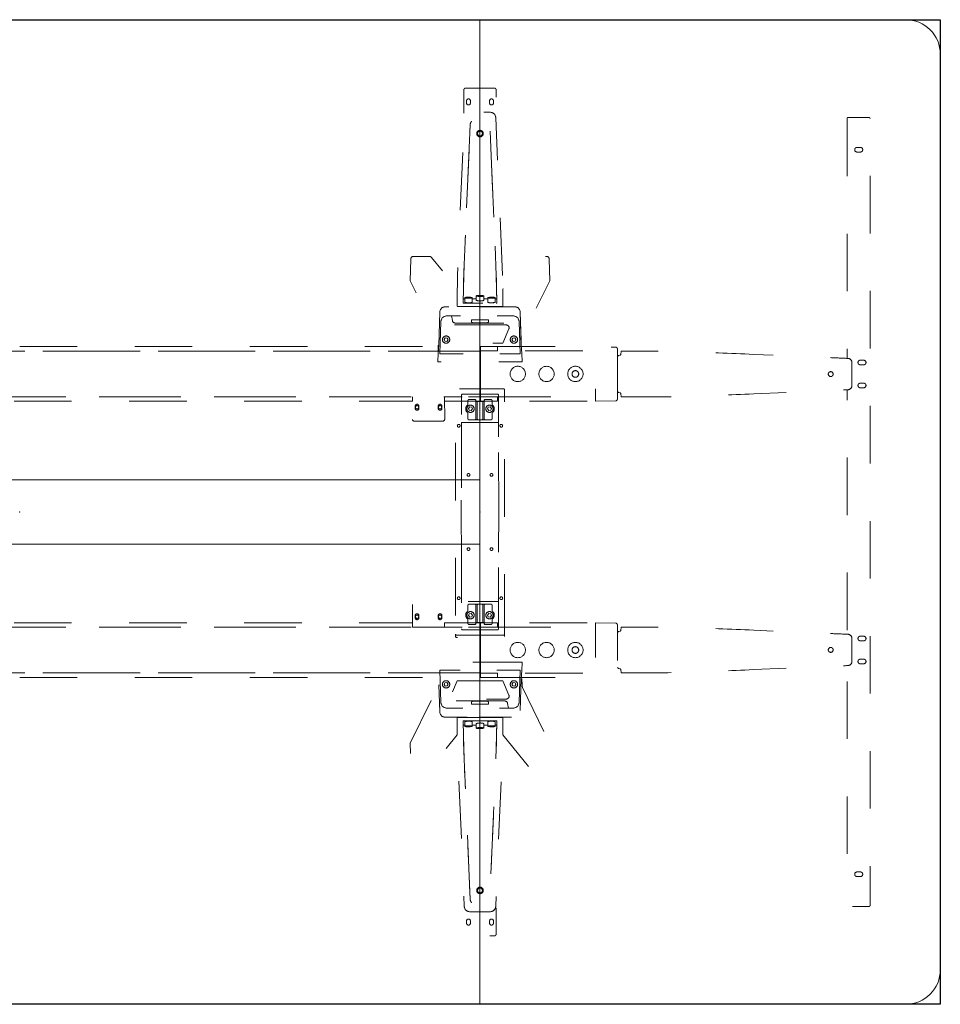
# Model space of a CAD drawing. Header units: metres. Extents: x -0.8 to 5.6, y -0.86 to 0.86.
# Tile 4 of 4: x 4 to 5.6, y -0.86 to 0.86. Entities that reach past the tile are written whole.
import ezdxf

# ---------------------------------------------------------------- set-up
doc = ezdxf.new("R2010")
doc.units = ezdxf.units.M
doc.header["$MEASUREMENT"] = 0
doc.linetypes.add('VW-01 Short Dashed', pattern=[0.166624, 0.083312, -0.083312])
doc.layers.add('72_VITRA_INSERT', color=7, linetype='Continuous')
doc.layers.add('72_VITRA_JOYN2_D2_OFML_DEFAULT', color=7, linetype='Continuous')
doc.layers.add('72_VITRA_JOYN2_D2_VITRA', color=7, linetype='Continuous', lineweight=5)
doc.layers.add('72_VITRA_JOYN2_D2_VITRA_UNDER', color=252, linetype='VW-01 Short Dashed', lineweight=5)
doc.layers.add('D2SNAP', color=1, linetype='Continuous', lineweight=18, true_color=0xff0000)

# ---------------------------------------------------------------- blocks, each defined once
blk = doc.blocks.new('72vitra_joyn225DD3A1B2FB014F448426AF863CE26187')
at = {"layer": '72_VITRA_JOYN2_D2_OFML_DEFAULT'}
blk.add_lwpolyline([(-0.8, 0.856), (5.6, 0.856), (5.6, -0.856), (-0.8, -0.856), (-0.8, 0.856)], dxfattribs=at)
blk = doc.blocks.new('72_VITRA_JOYN2_D2_JOYN_2_PLATFORM_ADDITIONAL_TABLE_80_TABLETOP')
at = {"color": 7, "linetype": 'Continuous', "lineweight": 5, "transparency": 33554687, "flags": 128}
blk.add_lwpolyline([(0, -0.856), (0.74, -0.856, 0.414214), (0.8, -0.796), (0.8, 0.796, 0.414214), (0.74, 0.856), (0, 0.856)], format="xyb", close=True, dxfattribs=at)
at = {"layer": 'D2SNAP', "color": 1, "linetype": 'Continuous', "lineweight": 5, "true_color": 0xff0000, "transparency": 33554687}
blk.add_point((0, 0), dxfattribs=at)
blk = doc.blocks.new('72_VITRA_JOYN2_D2_JOYN_2_PLATFORM_ADDITIONAL_TABLE_80_BEAM')
at = {"layer": '72_VITRA_JOYN2_D2_VITRA_UNDER', "flags": 128}
for points in [[(0.6379, 0.6839), (0.6379, 0.2671, 0.000157), (0.6391, 0.2671, -0.306176), (0.6464, 0.2616), (0.6464, 0.218, -0.306176), (0.6391, 0.2125, 0.000157), (0.6379, 0.2125), (0.6379, -0.2125, 0.000157), (0.6391, -0.2125, -0.306176), (0.6464, -0.218), (0.6464, -0.2616, -0.306176), (0.6391, -0.2671, 0.000157), (0.6379, -0.2671), (0.6379, -0.6839, 0.414214), (0.6399, -0.6859), (0.676, -0.6859, 0.414214), (0.678, -0.6839), (0.678, 0.6839, 0.414214), (0.676, 0.6859), (0.6399, 0.6859, 0.414214)], [(0.6552, 0.6339, 1.000134), (0.6552, 0.6259), (0.6612, 0.6259, 1.000134), (0.6612, 0.6339)], [(0.6609, 0.2639, 1.000134), (0.6609, 0.2559), (0.6669, 0.2559, 1.000134), (0.6669, 0.2639)], [(0.6609, 0.224, 1.000134), (0.6609, 0.216), (0.6669, 0.216, 1.000134), (0.6669, 0.224)], [(0.6609, -0.216, 1.000134), (0.6609, -0.224), (0.6669, -0.224, 1.000134), (0.6669, -0.216)], [(0.6609, -0.2559, 1.000134), (0.6609, -0.2639), (0.6669, -0.2639, 1.000134), (0.6669, -0.2559)], [(0.6552, -0.6259, 1.000134), (0.6552, -0.6339), (0.6612, -0.6339, 1.000134), (0.6612, -0.6259)]]:
    blk.add_lwpolyline(points, format="xyb", close=True, dxfattribs=at)
at = {"layer": 'D2SNAP', "linetype": 'Continuous', "lineweight": 5}
blk.add_point((0, 0), dxfattribs=at)
blk = doc.blocks.new('72_VITRA_JOYN2_D2_JOYN_2_PLATFORM_ADDITIONAL_TABLE_80_STABILIZER')
at = {"layer": '72_VITRA_JOYN2_D2_VITRA_UNDER', "flags": 128}
for points in [[(0.0008, 0.28), (0.0306, 0.28), (0.0306, 0.2875), (0.0008, 0.2875)], [(0.0306, 0.2875), (0.2008, 0.2875), (0.2008, 0.28), (0.0306, 0.28)], [(0.0008, 0.1925), (0.0306, 0.1925), (0.0306, 0.2), (0.0008, 0.2)], [(0.0306, 0.1925), (0.0306, 0.2), (0.2008, 0.2), (0.2008, 0.1925)], [(0.0008, -0.1925), (0.0306, -0.1925), (0.0306, -0.2), (0.0008, -0.2)], [(0.0306, -0.1925), (0.0306, -0.2), (0.2008, -0.2), (0.2008, -0.1925)], [(0.0008, -0.28), (0.0306, -0.28), (0.0306, -0.2875), (0.0008, -0.2875)], [(0.0306, -0.2875), (0.2008, -0.2875), (0.2008, -0.28), (0.0306, -0.28)]]:
    blk.add_lwpolyline(points, close=True, dxfattribs=at)
for points in [[(0.2388, 0.1964), (0.2388, 0.2836, 0.406518), (0.2358, 0.2866), (0.2008, 0.2875), (0.2008, 0.1925), (0.2358, 0.1934, 0.406518)], [(0.079, 0.24, 1), (0.0523, 0.24, 1)], [(0.129, 0.24, 1), (0.1024, 0.24, 1)], [(0.129, 0.24, 1), (0.1024, 0.24, 1)], [(0.1791, 0.24, 1), (0.1524, 0.24, 1)], [(0.1791, 0.24, 1), (0.1524, 0.24, 1)], [(0.1716, 0.24, 1), (0.1599, 0.24, 1)], [(0.6053, 0.2398, 1), (0.6138, 0.2398, 1), (0.6053, 0.2398)], [(0.2388, -0.1964, 0.406518), (0.2358, -0.1934), (0.2008, -0.1925), (0.2008, -0.2875), (0.2358, -0.2866, 0.406518), (0.2388, -0.2836), (0.2388, -0.1964)], [(0.079, -0.24, 1), (0.0523, -0.24, 1), (0.079, -0.24)], [(0.129, -0.24, 1), (0.1024, -0.24, 1), (0.129, -0.24)], [(0.129, -0.24, 1), (0.1024, -0.24, 1), (0.129, -0.24)], [(0.1791, -0.24, 1), (0.1524, -0.24, 1), (0.1791, -0.24)], [(0.1791, -0.24, 1), (0.1524, -0.24, 1), (0.1791, -0.24)], [(0.1716, -0.24, 1), (0.1599, -0.24, 1), (0.1716, -0.24)], [(0.6053, -0.2398, 1), (0.6138, -0.2398, 1)]]:
    blk.add_lwpolyline(points, format="xyb", close=True, dxfattribs=at)
for points in [[(0.2388, 0.2094), (0.2408, 0.2075), (0.2438, 0.207), (0.2448, 0.206), (0.2453, 0.2, 0.003549), (0.3533, 0.2005, 0.001921), (0.4757, 0.2055), (0.6092, 0.2113, -0.004138), (0.6391, 0.2125, 0.306176), (0.6464, 0.218), (0.6464, 0.2616, 0.306176), (0.6391, 0.2671, -0.004138), (0.6092, 0.2684), (0.4757, 0.2741, 0.001921), (0.3533, 0.2791, 0.003549), (0.2453, 0.2796), (0.2448, 0.2736), (0.2438, 0.2726), (0.2408, 0.2721), (0.2388, 0.2702)], [(0.2388, -0.2702), (0.2408, -0.2721), (0.2438, -0.2726), (0.2448, -0.2736), (0.2453, -0.2796, 0.003549), (0.3533, -0.2791, 0.001921), (0.4757, -0.2741), (0.6092, -0.2684, -0.004138), (0.6391, -0.2671, 0.306176), (0.6464, -0.2616), (0.6464, -0.218, 0.306176), (0.6391, -0.2125, -0.004138), (0.6092, -0.2113), (0.4757, -0.2055, 0.001921), (0.3533, -0.2005, 0.003549), (0.2453, -0.2), (0.2448, -0.206), (0.2438, -0.207), (0.2408, -0.2075), (0.2388, -0.2094)]]:
    blk.add_lwpolyline(points, format="xyb", dxfattribs=at)
at = {"layer": 'D2SNAP', "linetype": 'Continuous', "lineweight": 5}
blk.add_point((0, 0), dxfattribs=at)
blk = doc.blocks.new('72vitra_joyn22BA9E027D3FE44D34B43BA8460AFEF896')
for name in ['72_VITRA_JOYN2_D2_JOYN_2_PLATFORM_ADDITIONAL_TABLE_80_TABLETOP', '72_VITRA_JOYN2_D2_JOYN_2_PLATFORM_ADDITIONAL_TABLE_80_BEAM', '72_VITRA_JOYN2_D2_JOYN_2_PLATFORM_ADDITIONAL_TABLE_80_STABILIZER']:
    blk.add_blockref(name, (0, 0))
blk = doc.blocks.new('EDWG4FE03252DD554A35BBC3B308A40F341D')
at = {"color": 7}
blk.add_blockref('72vitra_joyn22BA9E027D3FE44D34B43BA8460AFEF896', (0, 0), dxfattribs=at)
blk = doc.blocks.new('72_VITRA_JOYN2_D2_JOYN_2_PLATFORM_DOUBLE_LEG')
at = {"layer": '72_VITRA_JOYN2_D2_VITRA_UNDER', "flags": 128}
for points in [[(-0.0845, 0.4427, 0.224941), (-0.0883, 0.4445), (-0.1154, 0.4445, 0.408251), (-0.1204, 0.4396), (-0.1212, 0.4022), (-0.074, 0.3051, -0.109349), (-0.073, 0.3009), (-0.0727, 0.2791), (-0.0718, 0.2903), (-0.07, 0.3473, -0.404982), (-0.06, 0.357), (-0.0327, 0.357), (-0.0327, 0.3575), (-0.0389, 0.3575, -0.414214), (-0.0399, 0.3585), (-0.0399, 0.3681), (-0.0395, 0.3877)], [(0.0399, 0.3585, -0.414214), (0.0389, 0.3575), (0.0327, 0.3575), (0.0327, 0.357), (0.06, 0.357, -0.404982), (0.07, 0.3473), (0.0718, 0.2903), (0.0727, 0.2791), (0.073, 0.3009, -0.109349), (0.074, 0.3051), (0.1212, 0.4022), (0.1204, 0.4396, 0.408251), (0.1154, 0.4445), (0.0883, 0.4445, 0.224941), (0.0845, 0.4427), (0.0395, 0.3877), (0.0399, 0.3681), (0.0399, 0.3585)], [(0.0718, 0.2903), (0.07, 0.3473, 0.404982), (0.06, 0.357), (-0.06, 0.357, 0.404982), (-0.07, 0.3473), (-0.0718, 0.2903), (-0.0729, 0.2755), (-0.0734, 0.2619, 0.423981), (-0.0724, 0.2609), (0.0724, 0.2609, 0.423981), (0.0734, 0.2619), (0.0729, 0.2755)], [(-0.043, 0.3286, -0.362555), (-0.048, 0.3327), (-0.0495, 0.3409), (-0.0579, 0.3409, 0.403272), (-0.0679, 0.3313), (-0.07, 0.275), (0.07, 0.275), (0.0679, 0.3313, 0.403272), (0.0579, 0.3409), (0.0495, 0.3409), (0.048, 0.3327, -0.362555), (0.043, 0.3286)], [(0.07, 0.275), (0.0679, 0.3313, 0.403272), (0.0579, 0.3409), (-0.0579, 0.3409, 0.403272), (-0.0679, 0.3313), (-0.07, 0.275)], [(-0.0495, 0.3409), (-0.048, 0.3327, 0.362555), (-0.043, 0.3286), (0.043, 0.3286, 0.362555), (0.048, 0.3327), (0.0495, 0.3409)], [(-0.015, 0.3341), (-0.015, 0.3319, 0.414214), (-0.012, 0.3289), (0.012, 0.3289, 0.414214), (0.015, 0.3319), (0.015, 0.3341)], [(0.015, 0.3319), (0.015, 0.3341), (-0.015, 0.3341), (-0.015, 0.3319, 0.414214), (-0.012, 0.3289), (0.012, 0.3289, 0.414214)], [(0.0502, 0.3182, 0.537749), (0.0456, 0.3252), (-0.0456, 0.3252, 0.537749), (-0.0502, 0.3182), (-0.0396, 0.2933), (0.0396, 0.2933), (0.0502, 0.3182)], [(0.0502, 0.3182, 0.537749), (0.0456, 0.3252), (-0.0456, 0.3252, 0.537749), (-0.0502, 0.3182), (-0.0396, 0.2933), (0.0396, 0.2933)], [(-0.0653, 0.2997, 1), (-0.0526, 0.2997, 1)], [(-0.0653, 0.2997, 1), (-0.0526, 0.2997, 1)], [(0.0526, 0.2997, 1), (0.0653, 0.2997, 1)], [(0.0653, 0.2997, 1), (0.0526, 0.2997, 1), (0.0653, 0.2997)], [(0.0729, -0.2755), (0.0734, -0.2619, 0.423981), (0.0724, -0.2609), (-0.0724, -0.2609, 0.423981), (-0.0734, -0.2619), (-0.0729, -0.2755), (-0.0718, -0.2903), (-0.07, -0.3473, 0.404982), (-0.06, -0.357), (0.06, -0.357, 0.404982), (0.07, -0.3473), (0.0718, -0.2903)], [(-0.0395, -0.3877), (-0.0399, -0.3681), (-0.0399, -0.3585, -0.414214), (-0.0389, -0.3575), (-0.0327, -0.3575), (-0.0327, -0.357), (-0.06, -0.357, -0.404982), (-0.07, -0.3473), (-0.0718, -0.2903), (-0.0727, -0.2791), (-0.073, -0.3009, -0.109349), (-0.074, -0.3051), (-0.1212, -0.4022), (-0.1204, -0.4396, 0.408251), (-0.1154, -0.4445), (-0.0883, -0.4445, 0.224941), (-0.0845, -0.4427)], [(0.043, -0.3286, -0.362555), (0.048, -0.3327), (0.0495, -0.3409), (0.0579, -0.3409, 0.403272), (0.0679, -0.3313), (0.07, -0.275), (-0.07, -0.275), (-0.0679, -0.3313, 0.403272), (-0.0579, -0.3409), (-0.0495, -0.3409), (-0.048, -0.3327, -0.362555), (-0.043, -0.3286)], [(-0.07, -0.275), (-0.0679, -0.3313, 0.403272), (-0.0579, -0.3409), (0.0579, -0.3409, 0.403272), (0.0679, -0.3313), (0.07, -0.275)], [(0.0399, -0.3585), (0.0399, -0.3681), (0.0395, -0.3877), (0.0845, -0.4427, 0.224941), (0.0883, -0.4445), (0.1154, -0.4445, 0.408251), (0.1204, -0.4396), (0.1212, -0.4022), (0.074, -0.3051, -0.109349), (0.073, -0.3009), (0.0727, -0.2791), (0.0718, -0.2903), (0.07, -0.3473, -0.404982), (0.06, -0.357), (0.0327, -0.357), (0.0327, -0.3575), (0.0389, -0.3575, -0.414214)], [(-0.0653, -0.2997, 1), (-0.0526, -0.2997, 1), (-0.0653, -0.2997)], [(-0.0653, -0.2997, 1), (-0.0526, -0.2997, 1), (-0.0653, -0.2997)], [(0.0502, -0.3182), (0.0396, -0.2933), (-0.0396, -0.2933), (-0.0502, -0.3182, 0.537749), (-0.0456, -0.3252), (0.0456, -0.3252, 0.537749)], [(0.0396, -0.2933), (-0.0396, -0.2933), (-0.0502, -0.3182, 0.537749), (-0.0456, -0.3252), (0.0456, -0.3252, 0.537749), (0.0502, -0.3182)], [(0.0526, -0.2997, 1), (0.0653, -0.2997, 1), (0.0526, -0.2997)], [(0.0653, -0.2997, 1), (0.0526, -0.2997, 1)], [(0.0495, -0.3409), (0.048, -0.3327, 0.362555), (0.043, -0.3286), (-0.043, -0.3286, 0.362555), (-0.048, -0.3327), (-0.0495, -0.3409)], [(0.015, -0.3341), (0.015, -0.3319, 0.414214), (0.012, -0.3289), (-0.012, -0.3289, 0.414214), (-0.015, -0.3319), (-0.015, -0.3341)], [(0.015, -0.3319, 0.414214), (0.012, -0.3289), (-0.012, -0.3289, 0.414214), (-0.015, -0.3319), (-0.015, -0.3341), (0.015, -0.3341), (0.015, -0.3319)]]:
    blk.add_lwpolyline(points, format="xyb", close=True, dxfattribs=at)
for points in [[(-0.0658, 0.3369), (-0.0658, 0.3369)], [(-0.0649, 0.3381), (-0.0649, 0.3381)], [(0.0649, 0.3381), (0.0649, 0.3381)], [(0.0658, 0.3369), (0.0658, 0.3369)], [(-0.0658, -0.3369), (-0.0658, -0.3369)], [(-0.0649, -0.3381), (-0.0649, -0.3381)], [(0.0649, -0.3381), (0.0649, -0.3381)], [(0.0658, -0.3369), (0.0658, -0.3369)]]:
    blk.add_lwpolyline(points, dxfattribs=at)
for points in [[(-0.0611, 0.2969), (-0.0624, 0.3001), (-0.0603, 0.3028), (-0.0569, 0.3024), (-0.0556, 0.2992), (-0.0577, 0.2965)], [(-0.0611, 0.2969), (-0.0577, 0.2965), (-0.0556, 0.2992), (-0.0569, 0.3024), (-0.0603, 0.3028), (-0.0624, 0.3001)], [(0.0611, 0.2969), (0.0624, 0.3001), (0.0603, 0.3028), (0.0569, 0.3024), (0.0556, 0.2992), (0.0577, 0.2965)], [(0.0624, 0.3001), (0.0603, 0.3028), (0.0569, 0.3024), (0.0556, 0.2992), (0.0577, 0.2965), (0.0611, 0.2969)], [(-0.0611, -0.2969), (-0.0624, -0.3001), (-0.0603, -0.3028), (-0.0569, -0.3024), (-0.0556, -0.2992), (-0.0577, -0.2965)], [(-0.0624, -0.3001), (-0.0603, -0.3028), (-0.0569, -0.3024), (-0.0556, -0.2992), (-0.0577, -0.2965), (-0.0611, -0.2969)], [(0.0611, -0.2969), (0.0624, -0.3001), (0.0603, -0.3028), (0.0569, -0.3024), (0.0556, -0.2992), (0.0577, -0.2965)], [(0.0611, -0.2969), (0.0577, -0.2965), (0.0556, -0.2992), (0.0569, -0.3024), (0.0603, -0.3028), (0.0624, -0.3001)]]:
    blk.add_lwpolyline(points, close=True, dxfattribs=at)
at = {"layer": 'D2SNAP', "linetype": 'Continuous', "lineweight": 5}
blk.add_point((0, 0), dxfattribs=at)
blk = doc.blocks.new('72_VITRA_JOYN2_D2_JOYN_2_PLATFORM_DOUBLE_LEG_BEAM_CONNECTOR')
at = {"layer": '72_VITRA_JOYN2_D2_VITRA_UNDER', "flags": 128}
for points in [[(0.0426, -0.2082), (0.0426, 0.2082, 0.00597), (0.0426, 0.2123, 0.405893), (0.0406, 0.2142), (-0.0406, 0.2142, 0.405893), (-0.0426, 0.2123, 0.00597), (-0.0426, 0.2082), (-0.0426, -0.2082, 0.00597), (-0.0426, -0.2123, 0.405893), (-0.0406, -0.2142), (0.0406, -0.2142, 0.405893), (0.0426, -0.2123, 0.00597)], [(-0.0322, -0.2029, 0.413022), (-0.0302, -0.2049), (0.0302, -0.2049, 0.413022), (0.0322, -0.2029), (0.0325, 0), (0.0322, 0.2029, 0.413022), (0.0302, 0.2049), (-0.0302, 0.2049, 0.413022), (-0.0322, 0.2029), (-0.0325, 0)], [(0.0322, 0.2029, 0.413022), (0.0302, 0.2049), (-0.0302, 0.2049, 0.413022), (-0.0322, 0.2029), (-0.0323, 0.1557), (0.0323, 0.1557), (0.0322, 0.2029)], [(0.019, 0.1601, 0.41432), (0.021, 0.1621), (0.021, 0.1713, -0.227234), (0.0218, 0.1729, 0.479212), (0.0218, 0.1858, -0.227234), (0.021, 0.1873), (0.021, 0.1937, 0.414214), (0.019, 0.1957), (0.0092, 0.1957, 0.414214), (0.0072, 0.1937), (0.0072, 0.1919), (-0.0072, 0.1919), (-0.0072, 0.1937, 0.414214), (-0.0092, 0.1957), (-0.019, 0.1957, 0.414214), (-0.021, 0.1937), (-0.021, 0.1873, -0.227234), (-0.0218, 0.1858, 0.479212), (-0.0218, 0.1729, -0.227234), (-0.021, 0.1713), (-0.021, 0.1621, 0.41432), (-0.019, 0.1601), (0, 0.1601)], [(-0.0072, 0.1937, 0.414214), (-0.0092, 0.1957), (-0.019, 0.1957, 0.414214), (-0.021, 0.1937), (-0.021, 0.1873, -0.227234), (-0.0218, 0.1858, 0.479212), (-0.0218, 0.1729, -0.227234), (-0.021, 0.1713), (-0.021, 0.1621, 0.41432), (-0.019, 0.1601), (-0.0092, 0.1601, 0.414107), (-0.0072, 0.1621), (-0.0072, 0.1937)], [(-0.0048, 0.1919), (-0.0072, 0.1919), (-0.0072, 0.1621, -0.414107), (-0.0092, 0.1601), (-0.0028, 0.1601, -0.41432), (-0.0048, 0.1621)], [(-0.0048, 0.1919), (-0.0048, 0.1621, 0.41432), (-0.0028, 0.1601), (0, 0.1601), (0.0028, 0.1601, 0.41432), (0.0048, 0.1621), (0.0048, 0.1919)], [(0.0072, 0.1919), (0.0048, 0.1919), (0.0048, 0.1621, -0.41432), (0.0028, 0.1601), (0.0092, 0.1601, -0.414107), (0.0072, 0.1621)], [(0.019, 0.1601, 0.41432), (0.021, 0.1621), (0.021, 0.1713, -0.227234), (0.0218, 0.1729, 0.479212), (0.0218, 0.1858, -0.227234), (0.021, 0.1873), (0.021, 0.1937, 0.414214), (0.019, 0.1957), (0.0092, 0.1957, 0.414214), (0.0072, 0.1937), (0.0072, 0.1621, 0.414107), (0.0092, 0.1601), (0.019, 0.1601)], [(-0.0228, 0.1795, 1), (-0.0101, 0.1795, 1)], [(-0.0228, 0.1795, 1), (-0.0101, 0.1795, 1)], [(0.0101, 0.1795, 1), (0.0228, 0.1795, 1)], [(0.0101, 0.1795, 1), (0.0228, 0.1795, 1)], [(-0.0394, 0.15, 1), (-0.0346, 0.15, 1), (-0.0394, 0.15)], [(0.0346, 0.15, 1), (0.0394, 0.15, 1), (0.0346, 0.15)], [(-0.0224, 0.0645, 1), (-0.0176, 0.0645, 1), (-0.0224, 0.0645)], [(0.0176, 0.0645, 1), (0.0224, 0.0645, 1), (0.0176, 0.0645)], [(-0.0224, -0.0645, 1), (-0.0176, -0.0645, 1), (-0.0224, -0.0645)], [(0.0176, -0.0645, 1), (0.0224, -0.0645, 1), (0.0176, -0.0645)], [(-0.0394, -0.15, 1), (-0.0346, -0.15, 1), (-0.0394, -0.15)], [(0.0346, -0.15, 1), (0.0394, -0.15, 1), (0.0346, -0.15)], [(0.0322, -0.2029), (0.0323, -0.1557), (-0.0323, -0.1557), (-0.0322, -0.2029, 0.413022), (-0.0302, -0.2049), (0.0302, -0.2049, 0.413022)], [(0, -0.1601), (-0.019, -0.1601, 0.41432), (-0.021, -0.1621), (-0.021, -0.1713, -0.227234), (-0.0218, -0.1729, 0.479212), (-0.0218, -0.1858, -0.227234), (-0.021, -0.1873), (-0.021, -0.1937, 0.414214), (-0.019, -0.1957), (-0.0092, -0.1957, 0.414214), (-0.0072, -0.1937), (-0.0072, -0.1919), (0.0072, -0.1919), (0.0072, -0.1937, 0.414214), (0.0092, -0.1957), (0.019, -0.1957, 0.414214), (0.021, -0.1937), (0.021, -0.1873, -0.227234), (0.0218, -0.1858, 0.479212), (0.0218, -0.1729, -0.227234), (0.021, -0.1713), (0.021, -0.1621, 0.41432), (0.019, -0.1601)], [(-0.0072, -0.1937), (-0.0072, -0.1621, 0.414107), (-0.0092, -0.1601), (-0.019, -0.1601, 0.41432), (-0.021, -0.1621), (-0.021, -0.1713, -0.227234), (-0.0218, -0.1729, 0.479212), (-0.0218, -0.1858, -0.227234), (-0.021, -0.1873), (-0.021, -0.1937, 0.414214), (-0.019, -0.1957), (-0.0092, -0.1957, 0.414214)], [(-0.0048, -0.1621, -0.41432), (-0.0028, -0.1601), (-0.0092, -0.1601, -0.414107), (-0.0072, -0.1621), (-0.0072, -0.1919), (-0.0048, -0.1919)], [(0.0048, -0.1919), (0.0048, -0.1621, 0.41432), (0.0028, -0.1601), (0, -0.1601), (-0.0028, -0.1601, 0.41432), (-0.0048, -0.1621), (-0.0048, -0.1919)], [(0.0072, -0.1621, -0.414107), (0.0092, -0.1601), (0.0028, -0.1601, -0.41432), (0.0048, -0.1621), (0.0048, -0.1919), (0.0072, -0.1919)], [(0.019, -0.1601), (0.0092, -0.1601, 0.414107), (0.0072, -0.1621), (0.0072, -0.1937, 0.414214), (0.0092, -0.1957), (0.019, -0.1957, 0.414214), (0.021, -0.1937), (0.021, -0.1873, -0.227234), (0.0218, -0.1858, 0.479212), (0.0218, -0.1729, -0.227234), (0.021, -0.1713), (0.021, -0.1621, 0.41432)], [(-0.0228, -0.1795, 1), (-0.0101, -0.1795, 1), (-0.0228, -0.1795)], [(-0.0228, -0.1795, 1), (-0.0101, -0.1795, 1), (-0.0228, -0.1795)], [(0.0101, -0.1795, 1), (0.0228, -0.1795, 1), (0.0101, -0.1795)], [(0.0101, -0.1795, 1), (0.0228, -0.1795, 1), (0.0101, -0.1795)], [(0.0423, -0.2165, 0.021412), (0.0425, -0.2136, 0.001927), (0.0426, -0.2123, -0.405893), (0.0406, -0.2142), (-0.0406, -0.2142, -0.405893), (-0.0426, -0.2123, 0.001927), (-0.0425, -0.2136, 0.021412), (-0.0423, -0.2165), (-0.0423, -0.2167, 0.380525), (-0.0403, -0.2185), (0.0403, -0.2185, 0.380525), (0.0423, -0.2167)]]:
    blk.add_lwpolyline(points, format="xyb", close=True, dxfattribs=at)
for points in [[(-0.0186, 0.1768), (-0.0152, 0.1764), (-0.0131, 0.1791), (-0.0144, 0.1823), (-0.0178, 0.1827), (-0.0199, 0.18)], [(-0.0186, 0.1768), (-0.0199, 0.18), (-0.0178, 0.1827), (-0.0144, 0.1823), (-0.0131, 0.1791), (-0.0152, 0.1764)], [(0.0131, 0.1791), (0.0152, 0.1764), (0.0186, 0.1768), (0.0199, 0.18), (0.0178, 0.1827), (0.0144, 0.1823)], [(0.0131, 0.1791), (0.0144, 0.1823), (0.0178, 0.1827), (0.0199, 0.18), (0.0186, 0.1768), (0.0152, 0.1764)], [(0.0323, 0.1557), (-0.0323, 0.1557), (-0.0325, 0), (-0.0323, -0.1557), (0.0323, -0.1557), (0.0325, 0)], [(-0.0199, -0.18), (-0.0178, -0.1827), (-0.0144, -0.1823), (-0.0131, -0.1791), (-0.0152, -0.1764), (-0.0186, -0.1768)], [(-0.0186, -0.1768), (-0.0199, -0.18), (-0.0178, -0.1827), (-0.0144, -0.1823), (-0.0131, -0.1791), (-0.0152, -0.1764)], [(0.0144, -0.1823), (0.0178, -0.1827), (0.0199, -0.18), (0.0186, -0.1768), (0.0152, -0.1764), (0.0131, -0.1791)], [(0.0131, -0.1791), (0.0144, -0.1823), (0.0178, -0.1827), (0.0199, -0.18), (0.0186, -0.1768), (0.0152, -0.1764)]]:
    blk.add_lwpolyline(points, close=True, dxfattribs=at)
at = {"layer": 'D2SNAP', "linetype": 'Continuous', "lineweight": 5}
blk.add_point((0, 0), dxfattribs=at)
blk = doc.blocks.new('72_VITRA_JOYN2_D2_JOYN_2_PLATFORM_DOUBLE_LEG_STABILIZER')
at = {"layer": '72_VITRA_JOYN2_D2_VITRA_UNDER', "flags": 128}
for points in [[(0.028, 0.734, 0.414419), (0.025, 0.737), (-0.025, 0.737, 0.414419), (-0.028, 0.734), (-0.028, 0.69, 0.211992), (-0.0271, 0.6879, -0.330096), (-0.0175, 0.695), (0.0175, 0.695, -0.330096), (0.0271, 0.6879, 0.211992), (0.028, 0.69), (0.028, 0.734)], [(-0.0233, 0.711, 1.000012), (-0.0167, 0.711), (-0.0167, 0.715, 1.000012), (-0.0233, 0.715)], [(0.0233, 0.711), (0.0233, 0.715, 1.000012), (0.0167, 0.715), (0.0167, 0.711, 1.000012)], [(0.039, 0.4118), (0.0275, 0.6854, 0.402014), (0.0175, 0.695), (-0.0175, 0.695, 0.402014), (-0.0275, 0.6854), (-0.039, 0.4118), (-0.0399, 0.3681), (-0.0399, 0.3585, 0.414214), (-0.0389, 0.3575), (0.0389, 0.3575, 0.414214), (0.0399, 0.3585), (0.0399, 0.3681)], [(0.0282, 0.3629, 0.419941), (0.0292, 0.364), (0.0283, 0.4115), (0.0171, 0.6732, 0.401764), (0.0071, 0.6827), (-0.0071, 0.6827, 0.401764), (-0.0171, 0.6732), (-0.0283, 0.4115), (-0.0292, 0.364, 0.419941), (-0.0282, 0.3629)], [(0, 0.6637, 0.999207), (0, 0.6523, 0.999207), (0, 0.6637)], [(0, 0.6637, 1.000793), (0, 0.6523, 1.000793)], [(-0.0042, 0.658, 1), (0.0042, 0.658, 1)], [(0.0265, 0.3647, -0.141845), (0.0135, 0.3645), (0.0135, 0.3705), (0.0065, 0.3705), (0.0065, 0.3677, -0.141845), (-0.0065, 0.3679), (-0.0065, 0.3705), (-0.0135, 0.3705), (-0.0135, 0.3645, -0.141845), (-0.0265, 0.3647), (-0.0265, 0.3705), (-0.0291, 0.3705), (-0.0292, 0.364, 0.419941), (-0.0282, 0.3629), (0.0282, 0.3629, 0.419941), (0.0292, 0.364), (0.0291, 0.3705), (0.0265, 0.3705), (0.0265, 0.3647)], [(0.0399, -0.3681), (0.0399, -0.3585, 0.414214), (0.0389, -0.3575), (-0.0389, -0.3575, 0.414214), (-0.0399, -0.3585), (-0.0399, -0.3681), (-0.039, -0.4118), (-0.0275, -0.6854, 0.402014), (-0.0175, -0.695), (0.0175, -0.695, 0.402014), (0.0275, -0.6854), (0.039, -0.4118)], [(-0.0282, -0.3629, 0.419941), (-0.0292, -0.364), (-0.0283, -0.4115), (-0.0171, -0.6732, 0.401764), (-0.0071, -0.6827), (0.0071, -0.6827, 0.401764), (0.0171, -0.6732), (0.0283, -0.4115), (0.0292, -0.364, 0.419941), (0.0282, -0.3629)], [(0.0265, -0.3647), (0.0265, -0.3705), (0.0291, -0.3705), (0.0292, -0.364, 0.419941), (0.0282, -0.3629), (-0.0282, -0.3629, 0.419941), (-0.0292, -0.364), (-0.0291, -0.3705), (-0.0265, -0.3705), (-0.0265, -0.3647, -0.141845), (-0.0135, -0.3645), (-0.0135, -0.3705), (-0.0065, -0.3705), (-0.0065, -0.3679, -0.141845), (0.0065, -0.3677), (0.0065, -0.3705), (0.0135, -0.3705), (0.0135, -0.3645, -0.141845)], [(0, -0.6637, 0.999207), (0, -0.6523, 0.999207)], [(0, -0.6637, 1.000793), (0, -0.6523, 1.000793), (0, -0.6637)], [(-0.0042, -0.658, 1), (0.0042, -0.658, 1), (-0.0042, -0.658)], [(0.028, -0.734), (0.028, -0.69, 0.211992), (0.0271, -0.6879, -0.330096), (0.0175, -0.695), (-0.0175, -0.695, -0.330096), (-0.0271, -0.6879, 0.211992), (-0.028, -0.69), (-0.028, -0.734, 0.414419), (-0.025, -0.737), (0.025, -0.737, 0.414419)], [(-0.0233, -0.715, 1.000012), (-0.0167, -0.715), (-0.0167, -0.711, 1.000012), (-0.0233, -0.711)], [(0.0233, -0.711, 1.000012), (0.0167, -0.711), (0.0167, -0.715, 1.000012), (0.0233, -0.715), (0.0233, -0.711)]]:
    blk.add_lwpolyline(points, format="xyb", close=True, dxfattribs=at)
for points in [[(-0.0233, 0.3724), (-0.0208, 0.3721), (-0.0175, 0.3722), (-0.0167, 0.3727), (-0.0192, 0.373), (-0.0225, 0.3729)], [(-0.0225, 0.3723), (-0.0233, 0.3724), (-0.0225, 0.3729)], [(-0.0192, 0.373), (-0.0192, 0.3722), (-0.0208, 0.3721), (-0.0225, 0.3723), (-0.0225, 0.3729)], [(-0.0192, 0.3722), (-0.0192, 0.373), (-0.0167, 0.3727), (-0.0175, 0.3722)], [(-0.0033, 0.3756), (-0.0008, 0.3752), (0.0025, 0.3754), (0.0033, 0.3758), (0.0008, 0.3762), (-0.0025, 0.376)], [(-0.0025, 0.3755), (-0.0033, 0.3756), (-0.0025, 0.376)], [(0.0008, 0.3762), (0.0008, 0.3753), (-0.0008, 0.3752), (-0.0025, 0.3755), (-0.0025, 0.376)], [(0.0008, 0.3762), (0.0033, 0.3758), (0.0025, 0.3754), (0.0008, 0.3753)], [(0.0175, 0.3722), (0.0208, 0.3721), (0.0233, 0.3724), (0.0225, 0.3729), (0.0192, 0.373), (0.0167, 0.3727)], [(0.0192, 0.373), (0.0192, 0.3722), (0.0175, 0.3722), (0.0167, 0.3727)], [(0.0225, 0.3729), (0.0225, 0.3723), (0.0208, 0.3721), (0.0192, 0.3722), (0.0192, 0.373)], [(0.0225, 0.3729), (0.0233, 0.3724), (0.0225, 0.3723)], [(-0.0327, 0.3575), (0.0327, 0.3575), (0.0327, 0.357), (-0.0327, 0.357)], [(-0.0327, -0.3575), (0.0327, -0.3575), (0.0327, -0.357), (-0.0327, -0.357)], [(-0.0225, -0.3729), (-0.0192, -0.373), (-0.0167, -0.3727), (-0.0175, -0.3722), (-0.0208, -0.3721), (-0.0233, -0.3724)], [(-0.0225, -0.3723), (-0.0233, -0.3724), (-0.0225, -0.3729)], [(-0.0192, -0.373), (-0.0192, -0.3722), (-0.0208, -0.3721), (-0.0225, -0.3723), (-0.0225, -0.3729)], [(-0.0192, -0.3722), (-0.0192, -0.373), (-0.0167, -0.3727), (-0.0175, -0.3722)], [(-0.0025, -0.376), (0.0008, -0.3762), (0.0033, -0.3758), (0.0025, -0.3754), (-0.0008, -0.3752), (-0.0033, -0.3756)], [(-0.0025, -0.3755), (-0.0033, -0.3756), (-0.0025, -0.376)], [(0.0008, -0.3762), (0.0008, -0.3753), (-0.0008, -0.3752), (-0.0025, -0.3755), (-0.0025, -0.376)], [(0.0008, -0.3762), (0.0033, -0.3758), (0.0025, -0.3754), (0.0008, -0.3753)], [(0.0167, -0.3727), (0.0192, -0.373), (0.0225, -0.3729), (0.0233, -0.3724), (0.0208, -0.3721), (0.0175, -0.3722)], [(0.0192, -0.373), (0.0192, -0.3722), (0.0175, -0.3722), (0.0167, -0.3727)], [(0.0225, -0.3729), (0.0225, -0.3723), (0.0208, -0.3721), (0.0192, -0.3722), (0.0192, -0.373)], [(0.0225, -0.3729), (0.0233, -0.3724), (0.0225, -0.3723)]]:
    blk.add_lwpolyline(points, close=True, dxfattribs=at)
at = {"layer": '72_VITRA_JOYN2_D2_VITRA_UNDER'}
for points, weights, knots in [([(-0.0135, 0.3705), (-0.0135, 0.3715), (-0.0135, 0.3725), (-0.0135, 0.3727), (-0.0153, 0.3731), (-0.0183, 0.3734), (-0.0217, 0.3734), (-0.0247, 0.3733), (-0.0265, 0.3729), (-0.0265, 0.3727), (-0.0265, 0.3716), (-0.0265, 0.3705), (-0.0278, 0.3705), (-0.0291, 0.3705), (-0.0287, 0.391), (-0.0283, 0.4115), (-0.0227, 0.5424), (-0.0171, 0.6732), (-0.0167, 0.6827), (-0.0071, 0.6827), (0, 0.6827), (0.0071, 0.6827), (0.0167, 0.6827), (0.0171, 0.6732), (0.0227, 0.5424), (0.0283, 0.4115), (0.0287, 0.391), (0.0291, 0.3705), (0.0278, 0.3705), (0.0265, 0.3705), (0.0265, 0.3716), (0.0265, 0.3727), (0.0265, 0.3729), (0.0247, 0.3733), (0.0217, 0.3734), (0.0183, 0.3734), (0.0153, 0.3731), (0.0135, 0.3727), (0.0135, 0.3725), (0.0135, 0.3715), (0.0135, 0.3705), (0.01, 0.3705), (0.0065, 0.3705), (0.0065, 0.3731), (0.0065, 0.3756), (0.0065, 0.3758), (0.0047, 0.3763), (0.0017, 0.3765), (-0.0017, 0.3766), (-0.0047, 0.3764), (-0.0065, 0.376), (-0.0065, 0.3758), (-0.0065, 0.3732), (-0.0065, 0.3705), (-0.01, 0.3705), (-0.0135, 0.3705)], [1, 1, 1, 1, 1, 1, 1, 1, 1, 1, 1, 1, 1, 1, 1, 1, 1, 1, 0.722037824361, 1, 1, 1, 0.722037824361, 1, 1, 1, 1, 1, 1, 1, 1, 1, 1, 1, 1, 1, 1, 1, 1, 1, 1, 1, 1, 1, 1, 1, 1, 1, 1, 1, 1, 1, 1, 1, 1, 1], [0, 0, 0, 0.002768, 0.002768, 0.003437, 0.004105, 0.004773, 0.005441, 0.006109, 0.006777, 0.006777, 0.009829, 0.009829, 0.013627, 0.013627, 0.07272, 0.07272, 0.450128, 0.450128, 0.470069, 0.470069, 0.490621, 0.490621, 0.510563, 0.510563, 0.88797, 0.88797, 0.947063, 0.947063, 0.950862, 0.950862, 0.953913, 0.953913, 0.954581, 0.95525, 0.955918, 0.956586, 0.957254, 0.957922, 0.957922, 0.960691, 0.960691, 0.970889, 0.970889, 0.978199, 0.978199, 0.978868, 0.979536, 0.980204, 0.980872, 0.98154, 0.982208, 0.982208, 0.989801, 0.989801, 1, 1, 1]), ([(-0.0144, 0.372), (-0.0135, 0.3722), (-0.0135, 0.3725), (-0.0135, 0.3685), (-0.0135, 0.3645), (-0.02, 0.3628), (-0.0265, 0.3647), (-0.0265, 0.3687), (-0.0265, 0.3727), (-0.0265, 0.3724), (-0.0247, 0.372), (-0.0217, 0.3717), (-0.0183, 0.3717), (-0.0153, 0.3719), (-0.0144, 0.372)], [1, 1, 1, 1, 1, 0.960553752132, 1, 1, 1, 1, 1, 1, 1, 1, 1], [0, 0, 0, 0.014694, 0.014694, 0.265785, 0.265785, 0.675437, 0.675437, 0.926529, 0.926529, 0.941223, 0.955917, 0.970612, 0.985306, 1, 1, 1]), ([(-0.0065, 0.3679), (-0.0065, 0.3718), (-0.0065, 0.3758), (-0.0065, 0.3756), (-0.0047, 0.3751), (-0.0017, 0.3749), (0.0017, 0.3748), (0.0047, 0.375), (0.0065, 0.3754), (0.0065, 0.3756), (0.0065, 0.3716), (0.0065, 0.3677), (0, 0.3659), (-0.0065, 0.3679)], [1, 1, 1, 1, 1, 1, 1, 1, 1, 1, 1, 1, 0.960553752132, 1], [0, 0, 0, 0.251092, 0.251092, 0.265786, 0.28048, 0.295175, 0.309869, 0.324563, 0.339257, 0.339257, 0.590348, 0.590348, 1, 1, 1]), ([(0.0135, 0.3645), (0.0135, 0.3685), (0.0135, 0.3725), (0.0135, 0.3722), (0.0153, 0.3719), (0.0183, 0.3717), (0.0217, 0.3717), (0.0247, 0.372), (0.0265, 0.3724), (0.0265, 0.3727), (0.0265, 0.3687), (0.0265, 0.3647), (0.02, 0.3628), (0.0135, 0.3645)], [1, 1, 1, 1, 1, 1, 1, 1, 1, 1, 1, 1, 0.960553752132, 1], [0, 0, 0, 0.251091, 0.251091, 0.265785, 0.28048, 0.295174, 0.309868, 0.324562, 0.339256, 0.339256, 0.590348, 0.590348, 1, 1, 1]), ([(-0.0135, -0.3705), (-0.0135, -0.3715), (-0.0135, -0.3725), (-0.0135, -0.3727), (-0.0153, -0.3731), (-0.0183, -0.3734), (-0.0217, -0.3734), (-0.0247, -0.3733), (-0.0265, -0.3729), (-0.0265, -0.3727), (-0.0265, -0.3716), (-0.0265, -0.3705), (-0.0278, -0.3705), (-0.0291, -0.3705), (-0.0287, -0.391), (-0.0283, -0.4115), (-0.0227, -0.5424), (-0.0171, -0.6732), (-0.0167, -0.6827), (-0.0071, -0.6827), (0, -0.6827), (0.0071, -0.6827), (0.0167, -0.6827), (0.0171, -0.6732), (0.0227, -0.5424), (0.0283, -0.4115), (0.0287, -0.391), (0.0291, -0.3705), (0.0278, -0.3705), (0.0265, -0.3705), (0.0265, -0.3716), (0.0265, -0.3727), (0.0265, -0.3729), (0.0247, -0.3733), (0.0217, -0.3734), (0.0183, -0.3734), (0.0153, -0.3731), (0.0135, -0.3727), (0.0135, -0.3725), (0.0135, -0.3715), (0.0135, -0.3705), (0.01, -0.3705), (0.0065, -0.3705), (0.0065, -0.3731), (0.0065, -0.3756), (0.0065, -0.3758), (0.0047, -0.3763), (0.0017, -0.3765), (-0.0017, -0.3766), (-0.0047, -0.3764), (-0.0065, -0.376), (-0.0065, -0.3758), (-0.0065, -0.3732), (-0.0065, -0.3705), (-0.01, -0.3705), (-0.0135, -0.3705)], [1, 1, 1, 1, 1, 1, 1, 1, 1, 1, 1, 1, 1, 1, 1, 1, 1, 1, 0.722037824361, 1, 1, 1, 0.722037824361, 1, 1, 1, 1, 1, 1, 1, 1, 1, 1, 1, 1, 1, 1, 1, 1, 1, 1, 1, 1, 1, 1, 1, 1, 1, 1, 1, 1, 1, 1, 1, 1, 1], [0, 0, 0, 0.002768, 0.002768, 0.003437, 0.004105, 0.004773, 0.005441, 0.006109, 0.006777, 0.006777, 0.009829, 0.009829, 0.013627, 0.013627, 0.07272, 0.07272, 0.450128, 0.450128, 0.470069, 0.470069, 0.490621, 0.490621, 0.510563, 0.510563, 0.88797, 0.88797, 0.947063, 0.947063, 0.950862, 0.950862, 0.953913, 0.953913, 0.954581, 0.95525, 0.955918, 0.956586, 0.957254, 0.957922, 0.957922, 0.960691, 0.960691, 0.970889, 0.970889, 0.978199, 0.978199, 0.978868, 0.979536, 0.980204, 0.980872, 0.98154, 0.982208, 0.982208, 0.989801, 0.989801, 1, 1, 1]), ([(-0.0144, -0.372), (-0.0135, -0.3722), (-0.0135, -0.3725), (-0.0135, -0.3685), (-0.0135, -0.3645), (-0.02, -0.3628), (-0.0265, -0.3647), (-0.0265, -0.3687), (-0.0265, -0.3727), (-0.0265, -0.3724), (-0.0247, -0.372), (-0.0217, -0.3717), (-0.0183, -0.3717), (-0.0153, -0.3719), (-0.0144, -0.372)], [1, 1, 1, 1, 1, 0.960553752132, 1, 1, 1, 1, 1, 1, 1, 1, 1], [0, 0, 0, 0.014694, 0.014694, 0.265785, 0.265785, 0.675437, 0.675437, 0.926529, 0.926529, 0.941223, 0.955917, 0.970612, 0.985306, 1, 1, 1]), ([(-0.0065, -0.3679), (-0.0065, -0.3718), (-0.0065, -0.3758), (-0.0065, -0.3756), (-0.0047, -0.3751), (-0.0017, -0.3749), (0.0017, -0.3748), (0.0047, -0.375), (0.0065, -0.3754), (0.0065, -0.3756), (0.0065, -0.3716), (0.0065, -0.3677), (0, -0.3659), (-0.0065, -0.3679)], [1, 1, 1, 1, 1, 1, 1, 1, 1, 1, 1, 1, 0.960553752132, 1], [0, 0, 0, 0.251092, 0.251092, 0.265786, 0.28048, 0.295175, 0.309869, 0.324563, 0.339257, 0.339257, 0.590348, 0.590348, 1, 1, 1]), ([(0.0135, -0.3645), (0.0135, -0.3685), (0.0135, -0.3725), (0.0135, -0.3722), (0.0153, -0.3719), (0.0183, -0.3717), (0.0217, -0.3717), (0.0247, -0.372), (0.0265, -0.3724), (0.0265, -0.3727), (0.0265, -0.3687), (0.0265, -0.3647), (0.02, -0.3628), (0.0135, -0.3645)], [1, 1, 1, 1, 1, 1, 1, 1, 1, 1, 1, 1, 0.960553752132, 1], [0, 0, 0, 0.251091, 0.251091, 0.265785, 0.28048, 0.295174, 0.309868, 0.324562, 0.339256, 0.339256, 0.590348, 0.590348, 1, 1, 1])]:
    blk.add_rational_spline(points, weights, degree=2, knots=knots, dxfattribs=at)
for points in [[(-0.0168, 0.3718), (-0.0183, 0.3717), (-0.0217, 0.3717), (-0.0247, 0.372), (-0.0265, 0.3724), (-0.0265, 0.3729), (-0.0247, 0.3733), (-0.0217, 0.3734), (-0.0183, 0.3734), (-0.0153, 0.3731), (-0.0135, 0.3727), (-0.0135, 0.3722), (-0.0153, 0.3719), (-0.0168, 0.3718)], [(0.0032, 0.3749), (0.0017, 0.3748), (-0.0017, 0.3749), (-0.0047, 0.3751), (-0.0065, 0.3756), (-0.0065, 0.376), (-0.0047, 0.3764), (-0.0017, 0.3766), (0.0017, 0.3765), (0.0047, 0.3763), (0.0065, 0.3758), (0.0065, 0.3754), (0.0047, 0.375), (0.0032, 0.3749)], [(0.0232, 0.3719), (0.0217, 0.3717), (0.0183, 0.3717), (0.0153, 0.3719), (0.0135, 0.3722), (0.0135, 0.3727), (0.0153, 0.3731), (0.0183, 0.3734), (0.0217, 0.3734), (0.0247, 0.3733), (0.0265, 0.3729), (0.0265, 0.3724), (0.0247, 0.372), (0.0232, 0.3719)], [(-0.0168, -0.3718), (-0.0183, -0.3717), (-0.0217, -0.3717), (-0.0247, -0.372), (-0.0265, -0.3724), (-0.0265, -0.3729), (-0.0247, -0.3733), (-0.0217, -0.3734), (-0.0183, -0.3734), (-0.0153, -0.3731), (-0.0135, -0.3727), (-0.0135, -0.3722), (-0.0153, -0.3719), (-0.0168, -0.3718)], [(0.0032, -0.3749), (0.0017, -0.3748), (-0.0017, -0.3749), (-0.0047, -0.3751), (-0.0065, -0.3756), (-0.0065, -0.376), (-0.0047, -0.3764), (-0.0017, -0.3766), (0.0017, -0.3765), (0.0047, -0.3763), (0.0065, -0.3758), (0.0065, -0.3754), (0.0047, -0.375), (0.0032, -0.3749)], [(0.0232, -0.3719), (0.0217, -0.3717), (0.0183, -0.3717), (0.0153, -0.3719), (0.0135, -0.3722), (0.0135, -0.3727), (0.0153, -0.3731), (0.0183, -0.3734), (0.0217, -0.3734), (0.0247, -0.3733), (0.0265, -0.3729), (0.0265, -0.3724), (0.0247, -0.372), (0.0232, -0.3719)]]:
    blk.add_open_spline(points, degree=2, dxfattribs=at)
at = {"layer": 'D2SNAP', "linetype": 'Continuous', "lineweight": 5}
blk.add_point((0, 0), dxfattribs=at)
blk = doc.blocks.new('72vitra_joyn22B7B6B6F1F6364C9FB192A6A5BB5CB1B3')
for name in ['72_VITRA_JOYN2_D2_JOYN_2_PLATFORM_DOUBLE_LEG_STABILIZER', '72_VITRA_JOYN2_D2_JOYN_2_PLATFORM_DOUBLE_LEG', '72_VITRA_JOYN2_D2_JOYN_2_PLATFORM_DOUBLE_LEG_BEAM_CONNECTOR']:
    blk.add_blockref(name, (0, 0))
blk = doc.blocks.new('EDWGCF0BD253D90B4A929C04CA16835DA9A4')
at = {"color": 7}
blk.add_blockref('72vitra_joyn22B7B6B6F1F6364C9FB192A6A5BB5CB1B3', (0, 0), dxfattribs=at)
blk = doc.blocks.new('72_VITRA_JOYN2_D2_JOYN_2_PLATFORM_TABLEUNIT_160_BEAM')
at = {"layer": '72_VITRA_JOYN2_D2_VITRA_UNDER', "flags": 128}
for points in [[(-0.8, 0.2876), (0.8006, 0.2876), (0.8006, 0.2796), (-0.8, 0.2796)], [(0.8006, 0.2796), (0.8006, 0.2001), (-0.8, 0.2001), (-0.8, 0.2796)], [(-0.8, 0.1926), (-0.8, 0.2001), (-0.7379, 0.2001), (-0.7379, 0.1926)], [(0.6827, 0.2001), (0.6827, 0.1926), (0.3446, 0.1926), (0.062, 0.1926), (-0.6821, 0.1926), (-0.6822, 0.2001)], [(0.8006, 0.1926), (0.7385, 0.1926), (0.7385, 0.2001), (0.8006, 0.2001)], [(-0.8, -0.1926), (-0.8, -0.2001), (-0.7379, -0.2001), (-0.7379, -0.1926)], [(0.8006, -0.2796), (0.8006, -0.2001), (-0.8, -0.2001), (-0.8, -0.2796)], [(0.6827, -0.2001), (0.6827, -0.1926), (0.3446, -0.1926), (0.062, -0.1926), (-0.6821, -0.1926), (-0.6822, -0.2001)], [(0.8006, -0.1926), (0.7385, -0.1926), (0.7385, -0.2001), (0.8006, -0.2001)], [(-0.8, -0.2876), (0.8006, -0.2876), (0.8006, -0.2796), (-0.8, -0.2796)]]:
    blk.add_lwpolyline(points, close=True, dxfattribs=at)
for points in [[(-0.735, 0.1581), (-0.685, 0.1581, 0.414149), (-0.682, 0.1611), (-0.6822, 0.2001), (-0.7379, 0.2001), (-0.738, 0.1611, 0.414149)], [(0.6826, 0.1611, 0.414149), (0.6856, 0.1581), (0.7356, 0.1581, 0.414149), (0.7386, 0.1611), (0.7385, 0.2001), (0.6827, 0.2001), (0.6826, 0.1611)], [(-0.7268, 0.1841, 1), (-0.7333, 0.1841), (-0.7333, 0.1801, 1), (-0.7268, 0.1801), (-0.7268, 0.1841)], [(-0.7268, 0.1841, 1), (-0.7333, 0.1841), (-0.7333, 0.1801, 1), (-0.7268, 0.1801), (-0.7268, 0.1841)], [(-0.733, 0.1821, 1), (-0.7271, 0.1821, 1)], [(-0.6868, 0.1841, 1), (-0.6933, 0.1841), (-0.6933, 0.1801, 1), (-0.6868, 0.1801), (-0.6868, 0.1841)], [(-0.6933, 0.1801, 1), (-0.6868, 0.1801), (-0.6868, 0.1841, 1), (-0.6933, 0.1841), (-0.6933, 0.1801)], [(-0.693, 0.1821, 1), (-0.6871, 0.1821, 1)], [(0.6939, 0.1801), (0.6939, 0.1841, 1), (0.6874, 0.1841), (0.6874, 0.1801, 1)], [(0.6939, 0.1841, 1), (0.6874, 0.1841), (0.6874, 0.1801, 1), (0.6939, 0.1801), (0.6939, 0.1841)], [(0.6877, 0.1821, 1), (0.6935, 0.1821, 1)], [(0.7339, 0.1801), (0.7339, 0.1841, 1), (0.7274, 0.1841), (0.7274, 0.1801, 1)], [(0.7339, 0.1841, 1), (0.7274, 0.1841), (0.7274, 0.1801, 1), (0.7339, 0.1801), (0.7339, 0.1841)], [(0.7277, 0.1821, 1), (0.7335, 0.1821, 1)], [(-0.735, -0.1581, 0.414149), (-0.738, -0.1611), (-0.7379, -0.2001), (-0.6822, -0.2001), (-0.682, -0.1611, 0.414149), (-0.685, -0.1581), (-0.735, -0.1581)], [(0.6826, -0.1611), (0.6827, -0.2001), (0.7385, -0.2001), (0.7386, -0.1611, 0.414149), (0.7356, -0.1581), (0.6856, -0.1581, 0.414149)], [(-0.7268, -0.1841), (-0.7268, -0.1801, 1), (-0.7333, -0.1801), (-0.7333, -0.1841, 1)], [(-0.7268, -0.1841), (-0.7268, -0.1801, 1), (-0.7333, -0.1801), (-0.7333, -0.1841, 1)], [(-0.733, -0.1821, 1), (-0.7271, -0.1821, 1), (-0.733, -0.1821)], [(-0.6868, -0.1841), (-0.6868, -0.1801, 1), (-0.6933, -0.1801), (-0.6933, -0.1841, 1)], [(-0.6933, -0.1801), (-0.6933, -0.1841, 1), (-0.6868, -0.1841), (-0.6868, -0.1801, 1)], [(-0.693, -0.1821, 1), (-0.6871, -0.1821, 1), (-0.693, -0.1821)], [(0.6939, -0.1801, 1), (0.6874, -0.1801), (0.6874, -0.1841, 1), (0.6939, -0.1841), (0.6939, -0.1801)], [(0.6939, -0.1841), (0.6939, -0.1801, 1), (0.6874, -0.1801), (0.6874, -0.1841, 1)], [(0.6877, -0.1821, 1), (0.6935, -0.1821, 1), (0.6877, -0.1821)], [(0.7339, -0.1801, 1), (0.7274, -0.1801), (0.7274, -0.1841, 1), (0.7339, -0.1841), (0.7339, -0.1801)], [(0.7339, -0.1841), (0.7339, -0.1801, 1), (0.7274, -0.1801), (0.7274, -0.1841, 1)], [(0.7277, -0.1821, 1), (0.7335, -0.1821, 1), (0.7277, -0.1821)]]:
    blk.add_lwpolyline(points, format="xyb", close=True, dxfattribs=at)
at = {"layer": 'D2SNAP', "linetype": 'Continuous', "lineweight": 5}
blk.add_point((0, 0), dxfattribs=at)
blk = doc.blocks.new('72_VITRA_JOYN2_D2_JOYN_2_PLATFORM_TABLEUNIT_160_TABLETOP_COVER')
at = {"layer": '72_VITRA_JOYN2_D2_VITRA', "linetype": 'Continuous', "lineweight": 5, "transparency": 33554687, "flags": 128}
for points in [[(-0.8, 0.056), (0.8, 0.056), (0.8, 0.856), (-0.8, 0.856)], [(-0.8, -0.056), (0.8, -0.056), (0.8, -0.856), (-0.8, -0.856)]]:
    blk.add_lwpolyline(points, close=True, dxfattribs=at)
at = {"layer": 'D2SNAP', "linetype": 'Continuous', "lineweight": 5, "transparency": 33554687}
blk.add_point((0, 0), dxfattribs=at)
blk = doc.blocks.new('72vitra_joyn226DF9EB7A056A4F1795BB6B5092EC0401')
for name in ['72_VITRA_JOYN2_D2_JOYN_2_PLATFORM_TABLEUNIT_160_TABLETOP_COVER', '72_VITRA_JOYN2_D2_JOYN_2_PLATFORM_TABLEUNIT_160_BEAM']:
    blk.add_blockref(name, (0.8, 0))
blk = doc.blocks.new('EDWG04D9EB4C52984D68AA787B6129131AEB')
at = {"color": 7}
blk.add_blockref('72vitra_joyn226DF9EB7A056A4F1795BB6B5092EC0401', (0, 0), dxfattribs=at)
blk = doc.blocks.new('EDWGEF2F95517ADC418FAAFFCE16A73BD44F')
at = {"color": 7}
blk.add_blockref('72vitra_joyn225DD3A1B2FB014F448426AF863CE26187', (0, 0), dxfattribs=at)
for name, p in [('EDWG04D9EB4C52984D68AA787B6129131AEB', (3.2, 0)), ('EDWG4FE03252DD554A35BBC3B308A40F341D', (4.8, 0)), ('EDWGCF0BD253D90B4A929C04CA16835DA9A4', (4.8, 0))]:
    blk.add_blockref(name, p)

msp = doc.modelspace()

# ---------------------------------------------------------------- block references
at = {"layer": '72_VITRA_INSERT'}
msp.add_blockref('EDWGEF2F95517ADC418FAAFFCE16A73BD44F', (0, 0), dxfattribs=at)

doc.saveas('drawing.dxf')
